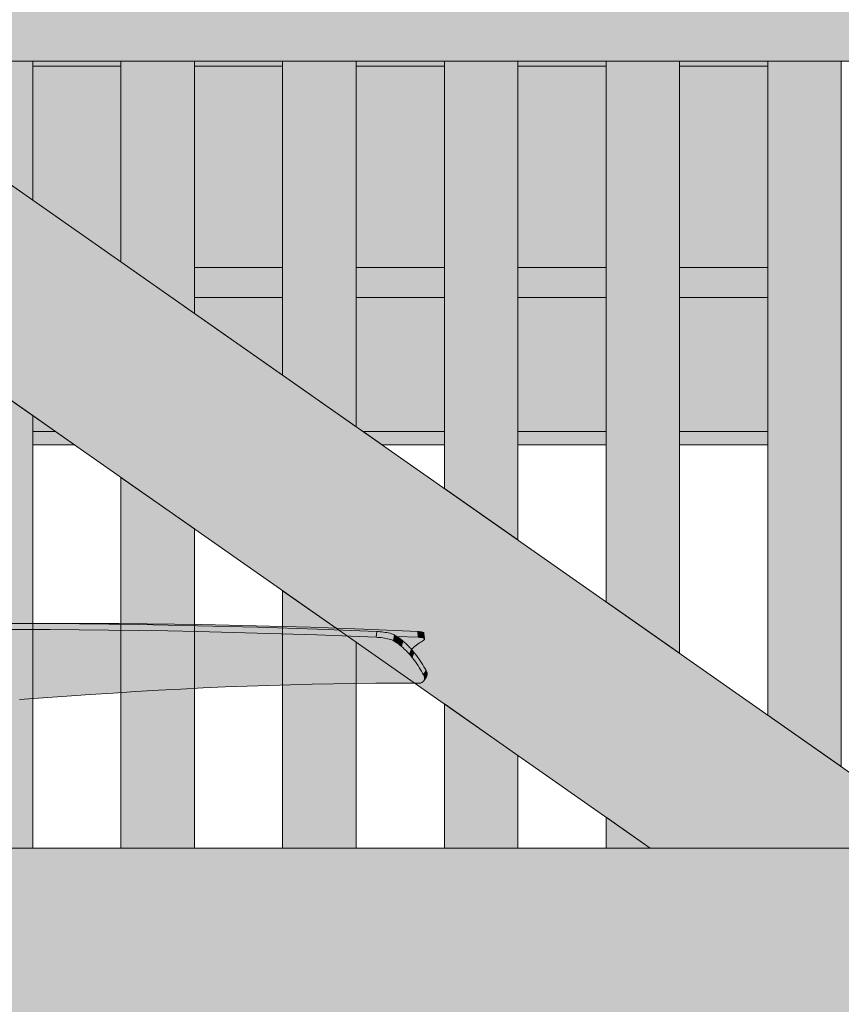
# Model space of a CAD drawing. Header units: millimetres. Extents: x 1567 to 2756, y -116 to 725.
# Tile 88 of 256: x 1656 to 1668, y 427 to 441. Entities that reach past the tile are written whole.
import ezdxf

# ---------------------------------------------------------------- set-up
doc = ezdxf.new("R2010")
doc.units = ezdxf.units.MM
doc.layers.add('Ech.1_50', color=7, linetype='Continuous')

msp = doc.modelspace()

# ---------------------------------------------------------------- hatches: boundary and pattern name
at = {"layer": 'Ech.1_50', "linetype": 'Continuous', "lineweight": 5, "true_color": 0xe6f1fc, "transparency": 33554687}
for points in [[(1586.223, 440.296), (1777.723, 440.296), (1777.723, 481.046), (1586.223, 481.046), (1586.223, 440.296)], [(1656.523, 440.228), (1657.723, 440.228), (1657.723, 440.296), (1656.523, 440.296), (1656.523, 440.228)], [(1658.723, 440.228), (1659.923, 440.228), (1659.923, 440.296), (1658.723, 440.296), (1658.723, 440.228)], [(1660.923, 440.228), (1662.123, 440.228), (1662.123, 440.296), (1660.923, 440.296), (1660.923, 440.228)], [(1663.123, 440.228), (1664.323, 440.228), (1664.323, 440.296), (1663.123, 440.296), (1663.123, 440.228)], [(1665.323, 440.228), (1666.523, 440.228), (1666.523, 440.296), (1665.323, 440.296), (1665.323, 440.228)]]:
    msp.add_hatch(color=7, dxfattribs=at).paths.add_polyline_path(points)
at = {"layer": 'Ech.1_50', "linetype": 'Continuous', "lineweight": 5, "true_color": 0xe0d9d1, "transparency": 33554687}
msp.add_hatch(color=254, dxfattribs=at).paths.add_polyline_path([(1664.921, 429.596), (1669.105, 429.596), (1653.824, 440.296), (1649.639, 440.296), (1664.921, 429.596)])
at = {"layer": 'Ech.1_50', "linetype": 'Continuous', "lineweight": 5, "true_color": 0xeaddd7, "transparency": 33554687}
for points in [[(1656.523, 440.296), (1655.523, 440.296), (1655.523, 439.106), (1656.523, 438.406), (1656.523, 440.296)], [(1658.723, 440.296), (1657.723, 440.296), (1657.723, 437.566), (1658.723, 436.866), (1658.723, 440.296)], [(1660.923, 440.296), (1659.923, 440.296), (1659.923, 436.025), (1660.923, 435.325), (1660.923, 440.296)], [(1663.123, 440.296), (1662.123, 440.296), (1662.123, 434.485), (1663.123, 433.785), (1663.123, 440.296)], [(1665.323, 440.296), (1664.323, 440.296), (1664.323, 432.944), (1665.323, 432.244), (1665.323, 440.296)], [(1667.523, 440.296), (1666.523, 440.296), (1666.523, 431.404), (1667.523, 430.704), (1667.523, 440.296)], [(1655.523, 429.596), (1656.523, 429.596), (1656.523, 435.476), (1655.523, 436.176), (1655.523, 429.596)], [(1657.723, 429.596), (1658.723, 429.596), (1658.723, 433.936), (1657.723, 434.636), (1657.723, 429.596)], [(1659.923, 429.596), (1660.923, 429.596), (1660.923, 432.395), (1659.923, 433.095), (1659.923, 429.596)], [(1662.123, 429.596), (1663.123, 429.596), (1663.123, 430.855), (1662.123, 431.555), (1662.123, 429.596)], [(1664.323, 429.596), (1664.921, 429.596), (1664.323, 430.015), (1664.323, 429.596)]]:
    msp.add_hatch(color=254, dxfattribs=at).paths.add_polyline_path(points)
at = {"layer": 'Ech.1_50', "linetype": 'Continuous', "lineweight": 5, "true_color": 0xe0d1b3, "transparency": 33554687}
for points in [[(1657.723, 440.228), (1656.523, 440.228), (1656.523, 438.406), (1657.723, 437.566), (1657.723, 440.228)], [(1658.723, 437.492), (1659.923, 437.492), (1659.923, 440.228), (1658.723, 440.228), (1658.723, 437.492)], [(1660.923, 437.492), (1662.123, 437.492), (1662.123, 440.228), (1660.923, 440.228), (1660.923, 437.492)], [(1663.123, 437.492), (1664.323, 437.492), (1664.323, 440.228), (1663.123, 440.228), (1663.123, 437.492)], [(1665.323, 437.492), (1666.523, 437.492), (1666.523, 440.228), (1665.323, 440.228), (1665.323, 437.492)], [(1658.723, 437.082), (1659.923, 437.082), (1659.923, 437.492), (1658.723, 437.492), (1658.723, 437.082)], [(1660.923, 437.082), (1662.123, 437.082), (1662.123, 437.492), (1660.923, 437.492), (1660.923, 437.082)], [(1663.123, 437.082), (1664.323, 437.082), (1664.323, 437.492), (1663.123, 437.492), (1663.123, 437.082)], [(1665.323, 437.082), (1666.523, 437.082), (1666.523, 437.492), (1665.323, 437.492), (1665.323, 437.082)]]:
    msp.add_hatch(color=254, dxfattribs=at).paths.add_polyline_path(points)
at = {"layer": 'Ech.1_50', "linetype": 'Continuous', "lineweight": 5, "true_color": 0xf7e0b3, "transparency": 33554687}
for points in [[(1659.923, 437.082), (1658.723, 437.082), (1658.723, 436.866), (1659.923, 436.025), (1659.923, 437.082)], [(1661.019, 435.258), (1662.123, 435.258), (1662.123, 437.082), (1660.923, 437.082), (1660.923, 435.325), (1661.019, 435.258)], [(1663.123, 435.258), (1664.323, 435.258), (1664.323, 437.082), (1663.123, 437.082), (1663.123, 435.258)], [(1665.323, 435.258), (1666.523, 435.258), (1666.523, 437.082), (1665.323, 437.082), (1665.323, 435.258)], [(1656.523, 435.258), (1656.835, 435.258), (1656.523, 435.476), (1656.523, 435.258)], [(1656.523, 435.077), (1657.093, 435.077), (1656.835, 435.258), (1656.523, 435.258), (1656.523, 435.077)], [(1662.123, 435.258), (1661.019, 435.258), (1661.277, 435.077), (1662.123, 435.077), (1662.123, 435.258)], [(1663.123, 435.077), (1664.323, 435.077), (1664.323, 435.258), (1663.123, 435.258), (1663.123, 435.077)], [(1665.323, 435.077), (1666.523, 435.077), (1666.523, 435.258), (1665.323, 435.258), (1665.323, 435.077)]]:
    msp.add_hatch(color=254, dxfattribs=at).paths.add_polyline_path(points)
at = {"layer": 'Ech.1_50', "linetype": 'Continuous', "lineweight": 5, "true_color": 0xb9b9b9, "transparency": 33554687}
for points in [[(1656.365, 432.649), (1655.971, 432.649), (1655.578, 432.648), (1655.186, 432.645), (1654.796, 432.641), (1654.019, 432.629), (1653.632, 432.621), (1653.246, 432.612), (1652.862, 432.601), (1652.48, 432.589), (1651.718, 432.562), (1651.717, 432.482), (1652.477, 432.51), (1652.859, 432.522), (1653.242, 432.533), (1653.628, 432.542), (1654.015, 432.55), (1654.793, 432.561), (1655.184, 432.565), (1655.575, 432.568), (1655.968, 432.569), (1656.363, 432.569), (1656.759, 432.567), (1657.156, 432.565), (1657.556, 432.56), (1657.957, 432.555), (1658.36, 432.548), (1658.765, 432.54), (1659.577, 432.519), (1660.388, 432.493), (1661.196, 432.462), (1661.205, 432.541), (1660.395, 432.572), (1659.583, 432.599), (1658.769, 432.619), (1658.364, 432.628), (1657.96, 432.635), (1657.559, 432.64), (1657.159, 432.644), (1656.761, 432.647), (1656.365, 432.649)], [(1657.322, 432.649), (1656.941, 432.649), (1656.609, 432.648), (1656.761, 432.647), (1657.159, 432.644), (1657.559, 432.64), (1657.96, 432.635), (1658.364, 432.628), (1658.769, 432.619), (1659.583, 432.599), (1660.395, 432.572), (1661.205, 432.541), (1661.227, 432.539), (1661.25, 432.538), (1661.273, 432.535), (1661.296, 432.533), (1661.319, 432.529), (1661.342, 432.525), (1661.363, 432.521), (1661.384, 432.516), (1661.403, 432.51), (1661.42, 432.504), (1661.434, 432.498), (1661.447, 432.491), (1661.454, 432.487), (1661.462, 432.482), (1661.469, 432.478), (1661.474, 432.474), (1661.769, 432.462), (1661.763, 432.541), (1661.028, 432.572), (1660.296, 432.599), (1659.564, 432.619), (1659.197, 432.628), (1658.826, 432.635), (1658.454, 432.64), (1658.078, 432.644), (1657.701, 432.647), (1657.322, 432.649)], [(1656.363, 432.569), (1655.968, 432.569), (1655.575, 432.568), (1655.184, 432.565), (1654.793, 432.561), (1654.015, 432.55), (1653.628, 432.542), (1653.242, 432.533), (1652.859, 432.522), (1652.477, 432.51), (1651.717, 432.482), (1651.715, 432.482), (1651.714, 432.482), (1651.712, 432.482), (1651.531, 432.474), (1651.413, 432.469), (1651.301, 432.464), (1651.138, 432.456), (1651.139, 432.456), (1651.138, 432.456), (1651.219, 432.447), (1651.3, 432.432), (1651.304, 432.431), (1651.309, 432.43), (1651.314, 432.428), (1651.319, 432.427), (1651.34, 432.42), (1651.381, 432.406), (1651.421, 432.388), (1651.46, 432.368), (1651.539, 432.32), (1651.616, 432.262), (1651.692, 432.196), (1651.729, 432.159), (1651.765, 432.119), (1651.801, 432.077), (1651.836, 432.033), (1651.904, 431.937), (1651.971, 431.836), (1651.981, 431.831), (1652.004, 431.821), (1652.026, 431.811), (1652.049, 431.802), (1652.072, 431.792), (1652.094, 431.783), (1652.117, 431.775), (1652.139, 431.766), (1652.162, 431.758), (1652.185, 431.751), (1652.207, 431.743), (1652.221, 431.739), (1652.234, 431.734), (1652.248, 431.73), (1652.59, 431.646), (1652.762, 431.607), (1652.934, 431.572), (1653.107, 431.541), (1653.281, 431.517), (1653.455, 431.5), (1653.63, 431.488), (1653.806, 431.481), (1653.981, 431.477), (1654.155, 431.477), (1654.329, 431.479), (1654.502, 431.484), (1654.674, 431.49), (1654.845, 431.499), (1655.015, 431.509), (1655.353, 431.533), (1655.687, 431.561), (1656.017, 431.589), (1656.344, 431.615), (1656.667, 431.638), (1656.987, 431.661), (1657.303, 431.683), (1657.616, 431.703), (1657.927, 431.723), (1658.235, 431.741), (1658.54, 431.758), (1658.842, 431.773), (1659.142, 431.786), (1659.44, 431.798), (1659.736, 431.808), (1660.031, 431.817), (1660.323, 431.824), (1660.614, 431.83), (1660.904, 431.834), (1661.193, 431.836), (1661.767, 431.837), (1661.784, 431.838), (1661.8, 431.84), (1661.813, 431.845), (1661.825, 431.851), (1661.836, 431.859), (1661.844, 431.869), (1661.844, 431.869), (1661.849, 431.88), (1661.853, 431.892), (1661.854, 431.905), (1661.852, 431.919), (1661.847, 431.934), (1661.841, 431.949), (1661.826, 431.976), (1661.811, 432.002), (1661.796, 432.027), (1661.781, 432.052), (1661.765, 432.077), (1661.749, 432.1), (1661.733, 432.123), (1661.717, 432.145), (1661.7, 432.167), (1661.684, 432.189), (1661.68, 432.193), (1661.677, 432.197), (1661.674, 432.202), (1661.67, 432.206), (1661.667, 432.21), (1661.663, 432.214), (1661.66, 432.218), (1661.656, 432.222), (1661.653, 432.226), (1661.649, 432.23), (1661.639, 432.242), (1661.628, 432.253), (1661.618, 432.265), (1661.607, 432.276), (1661.596, 432.287), (1661.585, 432.297), (1661.574, 432.307), (1661.563, 432.317), (1661.552, 432.327), (1661.541, 432.337), (1661.538, 432.34), (1661.534, 432.343), (1661.53, 432.346), (1661.527, 432.349), (1661.523, 432.352), (1661.519, 432.355), (1661.515, 432.358), (1661.512, 432.361), (1661.508, 432.364), (1661.504, 432.367), (1661.497, 432.372), (1661.49, 432.377), (1661.483, 432.382), (1661.476, 432.387), (1661.469, 432.392), (1661.462, 432.397), (1661.455, 432.401), (1661.448, 432.406), (1661.441, 432.41), (1661.433, 432.415), (1661.421, 432.421), (1661.407, 432.427), (1661.39, 432.433), (1661.371, 432.438), (1661.351, 432.443), (1661.33, 432.447), (1661.307, 432.451), (1661.285, 432.455), (1661.262, 432.457), (1661.239, 432.459), (1661.218, 432.461), (1661.196, 432.462), (1660.388, 432.493), (1659.577, 432.519), (1658.765, 432.54), (1658.36, 432.548), (1657.957, 432.555), (1657.556, 432.56), (1657.156, 432.565), (1656.759, 432.567), (1656.363, 432.569)], [(1661.196, 432.462), (1661.218, 432.461), (1661.239, 432.459), (1661.262, 432.457), (1661.285, 432.455), (1661.307, 432.451), (1661.33, 432.447), (1661.351, 432.443), (1661.371, 432.438), (1661.39, 432.433), (1661.407, 432.427), (1661.421, 432.421), (1661.433, 432.415), (1661.447, 432.491), (1661.434, 432.498), (1661.42, 432.504), (1661.403, 432.51), (1661.384, 432.516), (1661.363, 432.521), (1661.342, 432.525), (1661.319, 432.529), (1661.296, 432.533), (1661.273, 432.535), (1661.25, 432.538), (1661.227, 432.539), (1661.205, 432.541), (1661.196, 432.462)], [(1661.454, 432.487), (1661.447, 432.491), (1661.433, 432.415), (1661.441, 432.41), (1661.448, 432.406), (1661.455, 432.401), (1661.462, 432.397), (1661.469, 432.392), (1661.476, 432.387), (1661.483, 432.382), (1661.49, 432.377), (1661.497, 432.372), (1661.504, 432.367), (1661.521, 432.442), (1661.513, 432.447), (1661.506, 432.453), (1661.499, 432.458), (1661.491, 432.463), (1661.484, 432.468), (1661.477, 432.473), (1661.469, 432.478), (1661.462, 432.482), (1661.454, 432.487)], [(1661.769, 432.462), (1661.474, 432.474), (1661.477, 432.473), (1661.484, 432.468), (1661.491, 432.463), (1661.499, 432.458), (1661.506, 432.453), (1661.513, 432.447), (1661.521, 432.442), (1661.525, 432.439), (1661.529, 432.436), (1661.533, 432.433), (1661.537, 432.43), (1661.54, 432.427), (1661.544, 432.424), (1661.548, 432.42), (1661.552, 432.417), (1661.556, 432.414), (1661.56, 432.411), (1661.572, 432.401), (1661.583, 432.39), (1661.595, 432.38), (1661.606, 432.369), (1661.618, 432.359), (1661.629, 432.347), (1661.64, 432.336), (1661.651, 432.324), (1661.662, 432.312), (1661.674, 432.3), (1661.675, 432.298), (1661.685, 432.307), (1661.697, 432.317), (1661.708, 432.327), (1661.719, 432.337), (1661.723, 432.34), (1661.727, 432.343), (1661.731, 432.346), (1661.735, 432.349), (1661.739, 432.352), (1661.743, 432.355), (1661.747, 432.358), (1661.75, 432.361), (1661.754, 432.364), (1661.758, 432.367), (1661.765, 432.372), (1661.773, 432.377), (1661.78, 432.382), (1661.787, 432.387), (1661.794, 432.392), (1661.802, 432.397), (1661.809, 432.401), (1661.816, 432.406), (1661.824, 432.41), (1661.831, 432.415), (1661.84, 432.421), (1661.848, 432.427), (1661.853, 432.433), (1661.854, 432.438), (1661.854, 432.439), (1661.852, 432.443), (1661.848, 432.447), (1661.84, 432.451), (1661.831, 432.455), (1661.819, 432.457), (1661.804, 432.459), (1661.787, 432.461), (1661.769, 432.462)], [(1661.769, 432.462), (1661.787, 432.461), (1661.804, 432.459), (1661.819, 432.457), (1661.831, 432.455), (1661.84, 432.451), (1661.848, 432.447), (1661.852, 432.443), (1661.854, 432.439), (1661.846, 432.517), (1661.845, 432.521), (1661.841, 432.525), (1661.834, 432.529), (1661.825, 432.533), (1661.813, 432.535), (1661.798, 432.538), (1661.781, 432.539), (1661.763, 432.541), (1661.769, 432.462)], [(1661.525, 432.439), (1661.521, 432.442), (1661.504, 432.367), (1661.508, 432.364), (1661.512, 432.361), (1661.515, 432.358), (1661.519, 432.355), (1661.523, 432.352), (1661.527, 432.349), (1661.53, 432.346), (1661.534, 432.343), (1661.538, 432.34), (1661.541, 432.337), (1661.56, 432.411), (1661.556, 432.414), (1661.552, 432.417), (1661.548, 432.42), (1661.544, 432.424), (1661.54, 432.427), (1661.537, 432.43), (1661.533, 432.433), (1661.529, 432.436), (1661.525, 432.439)], [(1661.572, 432.401), (1661.56, 432.411), (1661.541, 432.337), (1661.552, 432.327), (1661.563, 432.317), (1661.574, 432.307), (1661.585, 432.297), (1661.596, 432.287), (1661.607, 432.276), (1661.618, 432.265), (1661.628, 432.253), (1661.639, 432.242), (1661.649, 432.23), (1661.674, 432.3), (1661.662, 432.312), (1661.651, 432.324), (1661.64, 432.336), (1661.629, 432.347), (1661.618, 432.359), (1661.606, 432.369), (1661.595, 432.38), (1661.583, 432.39), (1661.572, 432.401)], [(1661.677, 432.296), (1661.674, 432.3), (1661.649, 432.23), (1661.653, 432.226), (1661.656, 432.222), (1661.66, 432.218), (1661.663, 432.214), (1661.667, 432.21), (1661.67, 432.206), (1661.674, 432.202), (1661.677, 432.197), (1661.68, 432.193), (1661.684, 432.189), (1661.71, 432.257), (1661.706, 432.262), (1661.703, 432.266), (1661.699, 432.27), (1661.695, 432.275), (1661.692, 432.279), (1661.688, 432.283), (1661.685, 432.287), (1661.681, 432.291), (1661.677, 432.296)], [(1661.727, 432.235), (1661.71, 432.257), (1661.684, 432.189), (1661.7, 432.167), (1661.717, 432.145), (1661.733, 432.123), (1661.749, 432.1), (1661.765, 432.077), (1661.781, 432.052), (1661.796, 432.027), (1661.811, 432.002), (1661.826, 431.976), (1661.841, 431.949), (1661.875, 432.008), (1661.86, 432.035), (1661.844, 432.062), (1661.828, 432.089), (1661.812, 432.115), (1661.796, 432.141), (1661.779, 432.165), (1661.762, 432.189), (1661.745, 432.212), (1661.727, 432.235)], [(1661.844, 431.869), (1661.88, 431.924), (1661.881, 431.925), (1661.886, 431.937), (1661.889, 431.949), (1661.89, 431.963), (1661.887, 431.978), (1661.882, 431.993), (1661.875, 432.008), (1661.841, 431.949), (1661.847, 431.934), (1661.852, 431.919), (1661.854, 431.905), (1661.853, 431.892), (1661.849, 431.88), (1661.844, 431.869)]]:
    msp.add_hatch(color=9, dxfattribs=at).paths.add_polyline_path(points)
at = {"layer": 'Ech.1_50', "linetype": 'Continuous', "lineweight": 5, "true_color": 0xe3bbbb, "transparency": 33554687}
msp.add_hatch(color=9, dxfattribs=at).paths.add_polyline_path([(1680.723, 429.596), (1613.723, 429.596), (1613.723, 427.196), (1680.723, 427.196), (1680.723, 429.596)])

# ---------------------------------------------------------------- linework, layer by layer
at = {"layer": 'Ech.1_50', "color": 7, "linetype": 'Continuous', "lineweight": 5}
for points in [[(1586.223, 440.296), (1777.723, 440.296), (1777.723, 481.046), (1586.223, 481.046), (1586.223, 440.296)], [(1664.921, 429.596), (1669.105, 429.596), (1653.824, 440.296), (1649.639, 440.296), (1664.921, 429.596)], [(1656.523, 440.296), (1655.523, 440.296), (1655.523, 439.106), (1656.523, 438.406), (1656.523, 440.296)], [(1656.523, 440.228), (1657.723, 440.228), (1657.723, 440.296), (1656.523, 440.296), (1656.523, 440.228)], [(1658.723, 440.296), (1657.723, 440.296), (1657.723, 437.566), (1658.723, 436.866), (1658.723, 440.296)], [(1658.723, 440.228), (1659.923, 440.228), (1659.923, 440.296), (1658.723, 440.296), (1658.723, 440.228)], [(1660.923, 440.296), (1659.923, 440.296), (1659.923, 436.025), (1660.923, 435.325), (1660.923, 440.296)], [(1660.923, 440.228), (1662.123, 440.228), (1662.123, 440.296), (1660.923, 440.296), (1660.923, 440.228)], [(1663.123, 440.296), (1662.123, 440.296), (1662.123, 434.485), (1663.123, 433.785), (1663.123, 440.296)], [(1663.123, 440.228), (1664.323, 440.228), (1664.323, 440.296), (1663.123, 440.296), (1663.123, 440.228)], [(1665.323, 440.296), (1664.323, 440.296), (1664.323, 432.944), (1665.323, 432.244), (1665.323, 440.296)], [(1665.323, 440.228), (1666.523, 440.228), (1666.523, 440.296), (1665.323, 440.296), (1665.323, 440.228)], [(1667.523, 440.296), (1666.523, 440.296), (1666.523, 431.404), (1667.523, 430.704), (1667.523, 440.296)], [(1657.723, 440.228), (1656.523, 440.228), (1656.523, 438.406), (1657.723, 437.566), (1657.723, 440.228)], [(1658.723, 437.492), (1659.923, 437.492), (1659.923, 440.228), (1658.723, 440.228), (1658.723, 437.492)], [(1660.923, 437.492), (1662.123, 437.492), (1662.123, 440.228), (1660.923, 440.228), (1660.923, 437.492)], [(1663.123, 437.492), (1664.323, 437.492), (1664.323, 440.228), (1663.123, 440.228), (1663.123, 437.492)], [(1665.323, 437.492), (1666.523, 437.492), (1666.523, 440.228), (1665.323, 440.228), (1665.323, 437.492)], [(1658.723, 437.082), (1659.923, 437.082), (1659.923, 437.492), (1658.723, 437.492), (1658.723, 437.082)], [(1660.923, 437.082), (1662.123, 437.082), (1662.123, 437.492), (1660.923, 437.492), (1660.923, 437.082)], [(1663.123, 437.082), (1664.323, 437.082), (1664.323, 437.492), (1663.123, 437.492), (1663.123, 437.082)], [(1665.323, 437.082), (1666.523, 437.082), (1666.523, 437.492), (1665.323, 437.492), (1665.323, 437.082)], [(1659.923, 437.082), (1658.723, 437.082), (1658.723, 436.866), (1659.923, 436.025), (1659.923, 437.082)], [(1661.019, 435.258), (1662.123, 435.258), (1662.123, 437.082), (1660.923, 437.082), (1660.923, 435.325), (1661.019, 435.258)], [(1663.123, 435.258), (1664.323, 435.258), (1664.323, 437.082), (1663.123, 437.082), (1663.123, 435.258)], [(1665.323, 435.258), (1666.523, 435.258), (1666.523, 437.082), (1665.323, 437.082), (1665.323, 435.258)], [(1655.523, 429.596), (1656.523, 429.596), (1656.523, 435.476), (1655.523, 436.176), (1655.523, 429.596)], [(1656.523, 435.258), (1656.835, 435.258), (1656.523, 435.476), (1656.523, 435.258)], [(1656.523, 435.077), (1657.093, 435.077), (1656.835, 435.258), (1656.523, 435.258), (1656.523, 435.077)], [(1662.123, 435.258), (1661.019, 435.258), (1661.277, 435.077), (1662.123, 435.077), (1662.123, 435.258)], [(1663.123, 435.077), (1664.323, 435.077), (1664.323, 435.258), (1663.123, 435.258), (1663.123, 435.077)], [(1665.323, 435.077), (1666.523, 435.077), (1666.523, 435.258), (1665.323, 435.258), (1665.323, 435.077)], [(1657.723, 429.596), (1658.723, 429.596), (1658.723, 433.936), (1657.723, 434.636), (1657.723, 429.596)], [(1659.923, 429.596), (1660.923, 429.596), (1660.923, 432.395), (1659.923, 433.095), (1659.923, 429.596)], [(1657.322, 432.649), (1656.941, 432.649), (1656.609, 432.648), (1656.761, 432.647), (1657.159, 432.644), (1657.559, 432.64), (1657.96, 432.635), (1658.364, 432.628), (1658.769, 432.619), (1659.583, 432.599), (1660.395, 432.572), (1661.205, 432.541), (1661.227, 432.539), (1661.25, 432.538), (1661.273, 432.535), (1661.296, 432.533), (1661.319, 432.529), (1661.342, 432.525), (1661.363, 432.521), (1661.384, 432.516), (1661.403, 432.51), (1661.42, 432.504), (1661.434, 432.498), (1661.447, 432.491), (1661.454, 432.487), (1661.462, 432.482), (1661.469, 432.478), (1661.474, 432.474), (1661.769, 432.462), (1661.763, 432.541), (1661.028, 432.572), (1660.296, 432.599), (1659.564, 432.619), (1659.197, 432.628), (1658.826, 432.635), (1658.454, 432.64), (1658.078, 432.644), (1657.701, 432.647), (1657.322, 432.649)], [(1661.196, 432.462), (1661.218, 432.461), (1661.239, 432.459), (1661.262, 432.457), (1661.285, 432.455), (1661.307, 432.451), (1661.33, 432.447), (1661.351, 432.443), (1661.371, 432.438), (1661.39, 432.433), (1661.407, 432.427), (1661.421, 432.421), (1661.433, 432.415), (1661.447, 432.491), (1661.434, 432.498), (1661.42, 432.504), (1661.403, 432.51), (1661.384, 432.516), (1661.363, 432.521), (1661.342, 432.525), (1661.319, 432.529), (1661.296, 432.533), (1661.273, 432.535), (1661.25, 432.538), (1661.227, 432.539), (1661.205, 432.541), (1661.196, 432.462)], [(1661.454, 432.487), (1661.447, 432.491), (1661.433, 432.415), (1661.441, 432.41), (1661.448, 432.406), (1661.455, 432.401), (1661.462, 432.397), (1661.469, 432.392), (1661.476, 432.387), (1661.483, 432.382), (1661.49, 432.377), (1661.497, 432.372), (1661.504, 432.367), (1661.521, 432.442), (1661.513, 432.447), (1661.506, 432.453), (1661.499, 432.458), (1661.491, 432.463), (1661.484, 432.468), (1661.477, 432.473), (1661.469, 432.478), (1661.462, 432.482), (1661.454, 432.487)], [(1661.769, 432.462), (1661.474, 432.474), (1661.477, 432.473), (1661.484, 432.468), (1661.491, 432.463), (1661.499, 432.458), (1661.506, 432.453), (1661.513, 432.447), (1661.521, 432.442), (1661.525, 432.439), (1661.529, 432.436), (1661.533, 432.433), (1661.537, 432.43), (1661.54, 432.427), (1661.544, 432.424), (1661.548, 432.42), (1661.552, 432.417), (1661.556, 432.414), (1661.56, 432.411), (1661.572, 432.401), (1661.583, 432.39), (1661.595, 432.38), (1661.606, 432.369), (1661.618, 432.359), (1661.629, 432.347), (1661.64, 432.336), (1661.651, 432.324), (1661.662, 432.312), (1661.674, 432.3), (1661.675, 432.298), (1661.685, 432.307), (1661.697, 432.317), (1661.708, 432.327), (1661.719, 432.337), (1661.723, 432.34), (1661.727, 432.343), (1661.731, 432.346), (1661.735, 432.349), (1661.739, 432.352), (1661.743, 432.355), (1661.747, 432.358), (1661.75, 432.361), (1661.754, 432.364), (1661.758, 432.367), (1661.765, 432.372), (1661.773, 432.377), (1661.78, 432.382), (1661.787, 432.387), (1661.794, 432.392), (1661.802, 432.397), (1661.809, 432.401), (1661.816, 432.406), (1661.824, 432.41), (1661.831, 432.415), (1661.84, 432.421), (1661.848, 432.427), (1661.853, 432.433), (1661.854, 432.438), (1661.854, 432.439), (1661.852, 432.443), (1661.848, 432.447), (1661.84, 432.451), (1661.831, 432.455), (1661.819, 432.457), (1661.804, 432.459), (1661.787, 432.461), (1661.769, 432.462)], [(1661.769, 432.462), (1661.787, 432.461), (1661.804, 432.459), (1661.819, 432.457), (1661.831, 432.455), (1661.84, 432.451), (1661.848, 432.447), (1661.852, 432.443), (1661.854, 432.439), (1661.846, 432.517), (1661.845, 432.521), (1661.841, 432.525), (1661.834, 432.529), (1661.825, 432.533), (1661.813, 432.535), (1661.798, 432.538), (1661.781, 432.539), (1661.763, 432.541), (1661.769, 432.462)], [(1661.525, 432.439), (1661.521, 432.442), (1661.504, 432.367), (1661.508, 432.364), (1661.512, 432.361), (1661.515, 432.358), (1661.519, 432.355), (1661.523, 432.352), (1661.527, 432.349), (1661.53, 432.346), (1661.534, 432.343), (1661.538, 432.34), (1661.541, 432.337), (1661.56, 432.411), (1661.556, 432.414), (1661.552, 432.417), (1661.548, 432.42), (1661.544, 432.424), (1661.54, 432.427), (1661.537, 432.43), (1661.533, 432.433), (1661.529, 432.436), (1661.525, 432.439)], [(1661.572, 432.401), (1661.56, 432.411), (1661.541, 432.337), (1661.552, 432.327), (1661.563, 432.317), (1661.574, 432.307), (1661.585, 432.297), (1661.596, 432.287), (1661.607, 432.276), (1661.618, 432.265), (1661.628, 432.253), (1661.639, 432.242), (1661.649, 432.23), (1661.674, 432.3), (1661.662, 432.312), (1661.651, 432.324), (1661.64, 432.336), (1661.629, 432.347), (1661.618, 432.359), (1661.606, 432.369), (1661.595, 432.38), (1661.583, 432.39), (1661.572, 432.401)], [(1661.677, 432.296), (1661.674, 432.3), (1661.649, 432.23), (1661.653, 432.226), (1661.656, 432.222), (1661.66, 432.218), (1661.663, 432.214), (1661.667, 432.21), (1661.67, 432.206), (1661.674, 432.202), (1661.677, 432.197), (1661.68, 432.193), (1661.684, 432.189), (1661.71, 432.257), (1661.706, 432.262), (1661.703, 432.266), (1661.699, 432.27), (1661.695, 432.275), (1661.692, 432.279), (1661.688, 432.283), (1661.685, 432.287), (1661.681, 432.291), (1661.677, 432.296)], [(1661.727, 432.235), (1661.71, 432.257), (1661.684, 432.189), (1661.7, 432.167), (1661.717, 432.145), (1661.733, 432.123), (1661.749, 432.1), (1661.765, 432.077), (1661.781, 432.052), (1661.796, 432.027), (1661.811, 432.002), (1661.826, 431.976), (1661.841, 431.949), (1661.875, 432.008), (1661.86, 432.035), (1661.844, 432.062), (1661.828, 432.089), (1661.812, 432.115), (1661.796, 432.141), (1661.779, 432.165), (1661.762, 432.189), (1661.745, 432.212), (1661.727, 432.235)], [(1661.844, 431.869), (1661.88, 431.924), (1661.881, 431.925), (1661.886, 431.937), (1661.889, 431.949), (1661.89, 431.963), (1661.887, 431.978), (1661.882, 431.993), (1661.875, 432.008), (1661.841, 431.949), (1661.847, 431.934), (1661.852, 431.919), (1661.854, 431.905), (1661.853, 431.892), (1661.849, 431.88), (1661.844, 431.869)], [(1662.123, 429.596), (1663.123, 429.596), (1663.123, 430.855), (1662.123, 431.555), (1662.123, 429.596)], [(1664.323, 429.596), (1664.921, 429.596), (1664.323, 430.015), (1664.323, 429.596)], [(1680.723, 429.596), (1613.723, 429.596), (1613.723, 427.196), (1680.723, 427.196), (1680.723, 429.596)]]:
    msp.add_lwpolyline(points, close=True, dxfattribs=at)
for points in [[(1655.968, 432.569), (1656.363, 432.569), (1656.759, 432.567), (1657.156, 432.565), (1657.556, 432.56), (1657.957, 432.555), (1658.36, 432.548), (1658.765, 432.54), (1659.577, 432.519), (1660.388, 432.493), (1661.196, 432.462), (1661.205, 432.541), (1660.395, 432.572), (1659.583, 432.599), (1658.769, 432.619), (1658.364, 432.628), (1657.96, 432.635), (1657.559, 432.64), (1657.159, 432.644), (1656.761, 432.647), (1656.365, 432.649), (1656.365, 432.649), (1655.971, 432.649)], [(1656.344, 431.615), (1656.667, 431.638), (1656.987, 431.661), (1657.303, 431.683), (1657.616, 431.703), (1657.927, 431.723), (1658.235, 431.741), (1658.54, 431.758), (1658.842, 431.773), (1659.142, 431.786), (1659.44, 431.798), (1659.736, 431.808), (1660.031, 431.817), (1660.323, 431.824), (1660.614, 431.83), (1660.904, 431.834), (1661.193, 431.836), (1661.767, 431.837), (1661.784, 431.838), (1661.8, 431.84), (1661.813, 431.845), (1661.825, 431.851), (1661.836, 431.859), (1661.844, 431.869), (1661.844, 431.869), (1661.849, 431.88), (1661.853, 431.892), (1661.854, 431.905), (1661.852, 431.919), (1661.847, 431.934), (1661.841, 431.949), (1661.826, 431.976), (1661.811, 432.002), (1661.796, 432.027), (1661.781, 432.052), (1661.765, 432.077), (1661.749, 432.1), (1661.733, 432.123), (1661.717, 432.145), (1661.7, 432.167), (1661.684, 432.189), (1661.68, 432.193), (1661.677, 432.197), (1661.674, 432.202), (1661.67, 432.206), (1661.667, 432.21), (1661.663, 432.214), (1661.66, 432.218), (1661.656, 432.222), (1661.653, 432.226), (1661.649, 432.23), (1661.639, 432.242), (1661.628, 432.253), (1661.618, 432.265), (1661.607, 432.276), (1661.596, 432.287), (1661.585, 432.297), (1661.574, 432.307), (1661.563, 432.317), (1661.552, 432.327), (1661.541, 432.337), (1661.538, 432.34), (1661.534, 432.343), (1661.53, 432.346), (1661.527, 432.349), (1661.523, 432.352), (1661.519, 432.355), (1661.515, 432.358), (1661.512, 432.361), (1661.508, 432.364), (1661.504, 432.367), (1661.497, 432.372), (1661.49, 432.377), (1661.483, 432.382), (1661.476, 432.387), (1661.469, 432.392), (1661.462, 432.397), (1661.455, 432.401), (1661.448, 432.406), (1661.441, 432.41), (1661.433, 432.415), (1661.421, 432.421), (1661.407, 432.427), (1661.39, 432.433), (1661.371, 432.438), (1661.351, 432.443), (1661.33, 432.447), (1661.307, 432.451), (1661.285, 432.455), (1661.262, 432.457), (1661.239, 432.459), (1661.218, 432.461), (1661.196, 432.462), (1660.388, 432.493), (1659.577, 432.519), (1658.765, 432.54), (1658.36, 432.548), (1657.957, 432.555), (1657.556, 432.56), (1657.156, 432.565), (1656.759, 432.567), (1656.363, 432.569), (1656.363, 432.569), (1655.968, 432.569)]]:
    msp.add_lwpolyline(points, dxfattribs=at)

doc.saveas('drawing.dxf')
